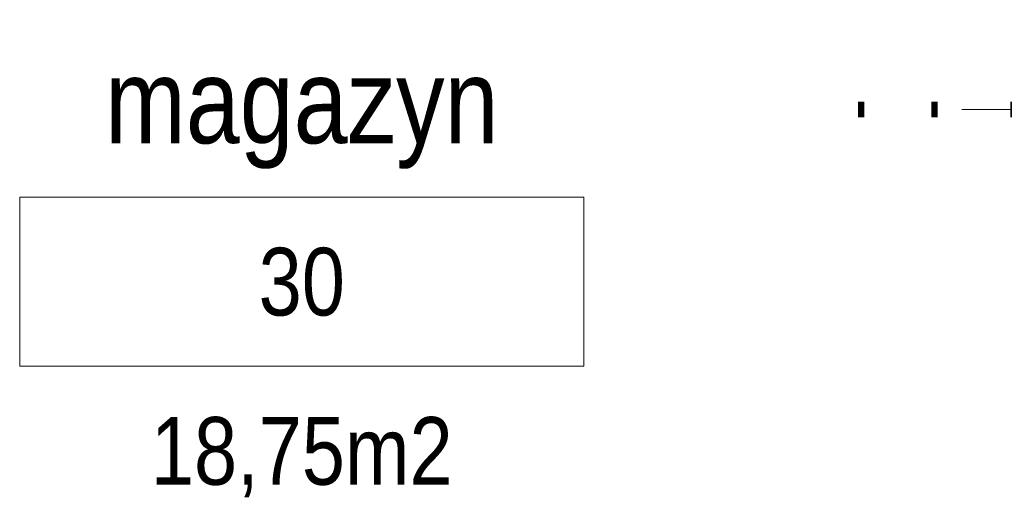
# Model space of a CAD drawing. Header units: millimetres. Extents: x -291747 to 77132, y 46721 to 203932.
# Tile 25 of 110: x 72066 to 72241, y 81559 to 81644. Entities that reach past the tile are written whole.
import ezdxf
from ezdxf.enums import TextEntityAlignment as Align

# ---------------------------------------------------------------- set-up
doc = ezdxf.new("R2010")
doc.units = ezdxf.units.MM
doc.header["$MEASUREMENT"] = 0
doc.layers.get('0').update_dxf_attribs({"lineweight": 9})
for name, color, linetype, lineweight in [('FL-xref', 250, 'Continuous', 9), ('xreff_LSN_szatnie_PW_rzuty_14$0$A opis pom', 252, 'Continuous', 9), ('xreff_LSN_szatnie_PW_rzuty_14$0$A opis pom pow', 252, 'Continuous', 9), ('xreff_LSN_szatnie_PW_rzuty_14$0$A opis stolarka', 252, 'Continuous', 9), ('xreff_LSN_szatnie_PW_rzuty_14$0$A opis stolarka NWD typ', 252, 'Continuous', 9), ('xreff_LSN_szatnie_PW_rzuty_14$0$A opis stolarka NWD wyposażenie', 252, 'Continuous', 9), ('xreff_LSN_szatnie_PW_rzuty_14$0$A opis technologia', 8, 'Continuous', 13)]:
    doc.layers.add(name, color=color, linetype=linetype, lineweight=lineweight)
doc.layers.add('xreff_LSN_szatnie_PW_rzuty_14$0$A opis ppoż drzwi', color=252, linetype='Continuous', lineweight=9, transparency=0.25)
doc.styles.add('xreff_LSN_szatnie_PW_rzuty_14$0$STYL ASA', font='ARIALN.TTF')

# ---------------------------------------------------------------- blocks, each defined once
blk = doc.blocks.new('xreff_LSN_szatnie_PW_rzuty_14$0$tag wn')
blk.add_lwpolyline([(-25, -7.5), (25, -7.5), (25, 7.5), (-25, 7.5)], close=True)
at = {"style": 'xreff_LSN_szatnie_PW_rzuty_14$0$STYL ASA'}
blk.add_attdef('ROOM:NO', text='', height=6, dxfattribs=at).set_placement((0, 0), align=Align.MIDDLE_CENTER)
at = {"layer": 'xreff_LSN_szatnie_PW_rzuty_14$0$A opis pom pow', "style": 'xreff_LSN_szatnie_PW_rzuty_14$0$STYL ASA'}
blk.add_attdef('ROOM:AREA', text='', height=6, dxfattribs=at).set_placement((0, -15), align=Align.MIDDLE_CENTER)
blk = doc.blocks.new('xreff_LSN_szatnie_PW_rzuty_14$0$ddtag_RIGHT')
at = {"transparency": 33554687}
blk.add_lwpolyline([(30, 0), (-30, 0)], dxfattribs=at)
at = {"layer": 'xreff_LSN_szatnie_PW_rzuty_14$0$A opis stolarka NWD typ', "transparency": 33554687}
blk.add_lwpolyline([(75, 15, -1), (75, -15), (45, -15, -1), (45, 15)], format="xyb", close=True, dxfattribs=at)
at = {"ltscale": 0.1, "transparency": 33554687, "style": 'xreff_LSN_szatnie_PW_rzuty_14$0$STYL ASA'}
blk.add_attdef('DOORS:AKUSTYKA', text='', height=10, rotation=90, dxfattribs=at).set_placement((-49, 0), align=Align.MIDDLE_CENTER)
blk.add_attdef('DOORS:SZEROKOŚĆ', text='', height=12, dxfattribs=at).set_placement((0, 0, 0), align=Align.BOTTOM_CENTER)
blk.add_attdef('DOORS:WYSOKOŚĆ', text='', height=12, dxfattribs=at).set_placement((0, -3.6, 0), align=Align.TOP_CENTER)
at = {"layer": 'xreff_LSN_szatnie_PW_rzuty_14$0$A opis ppoż drzwi', "ltscale": 0.1, "transparency": 33554687, "style": 'xreff_LSN_szatnie_PW_rzuty_14$0$STYL ASA'}
blk.add_attdef('DOORS:PPOŻ', text='', height=10, rotation=90, dxfattribs=at).set_placement((-36, 0), align=Align.MIDDLE_CENTER)
at = {"layer": 'xreff_LSN_szatnie_PW_rzuty_14$0$A opis stolarka NWD typ', "ltscale": 0.1, "transparency": 33554687, "style": 'xreff_LSN_szatnie_PW_rzuty_14$0$STYL ASA'}
blk.add_attdef('DOORS:TYP', text='', height=12, dxfattribs=at).set_placement((60, -2.4, 0), align=Align.BOTTOM_CENTER)
blk.add_attdef('DOORS:PODTYP', text='', height=12, dxfattribs=at).set_placement((60, -1.2, 0), align=Align.TOP_CENTER)
at = {"layer": 'xreff_LSN_szatnie_PW_rzuty_14$0$A opis stolarka NWD wyposażenie', "ltscale": 0.1, "transparency": 33554687, "style": 'xreff_LSN_szatnie_PW_rzuty_14$0$STYL ASA'}
blk.add_attdef('DOORS:WYPOSAŻENIE', text='', height=10, rotation=90, dxfattribs=at).set_placement((-22, 0), align=Align.MIDDLE_CENTER)
blk = doc.blocks.new('xreff_LSN_szatnie_PW_rzuty_14')
at = {"layer": 'xreff_LSN_szatnie_PW_rzuty_14$0$A opis pom', "linetype": 'Continuous', "lineweight": 9, "xscale": 2, "yscale": 2, "zscale": 2}
blk.add_blockref('xreff_LSN_szatnie_PW_rzuty_14$0$tag wn', (72116.18, 81597.72), dxfattribs=at).add_auto_attribs({'ROOM:NO': '30', 'ROOM:AREA': '18,75m2'})
at = {"layer": 'xreff_LSN_szatnie_PW_rzuty_14$0$A opis stolarka', "linetype": 'Continuous', "lineweight": 9}
ref = blk.add_blockref('xreff_LSN_szatnie_PW_rzuty_14$0$ddtag_RIGHT', (72263.18, 81628.22), dxfattribs=at)
ref.add_attrib('DOORS:AKUSTYKA', '-', dxfattribs={"layer": '0', "ltscale": 0.1, "height": 10, "rotation": 90, "style": 'xreff_LSN_szatnie_PW_rzuty_14$0$STYL ASA'}).set_placement((72214.18, 81628.22), align=Align.MIDDLE_CENTER)
ref.add_attrib('DOORS:PPOŻ', '-', dxfattribs={"layer": 'xreff_LSN_szatnie_PW_rzuty_14$0$A opis ppoż drzwi', "ltscale": 0.1, "height": 10, "rotation": 90, "style": 'xreff_LSN_szatnie_PW_rzuty_14$0$STYL ASA'}).set_placement((72227.18, 81628.22), align=Align.MIDDLE_CENTER)
ref.add_attrib('DOORS:WYSOKOŚĆ', '200', dxfattribs={"layer": '0', "ltscale": 0.1, "height": 12, "style": 'xreff_LSN_szatnie_PW_rzuty_14$0$STYL ASA'}).set_placement((72263.18, 81624.62, 0), align=Align.TOP_CENTER)
ref.add_attrib('DOORS:SZEROKOŚĆ', '118', dxfattribs={"layer": '0', "ltscale": 0.1, "height": 12, "style": 'xreff_LSN_szatnie_PW_rzuty_14$0$STYL ASA'}).set_placement((72263.18, 81628.22, 0), align=Align.BOTTOM_CENTER)
ref.add_attrib('DOORS:PODTYP', 'istn.', dxfattribs={"layer": 'xreff_LSN_szatnie_PW_rzuty_14$0$A opis stolarka NWD typ', "ltscale": 0.1, "height": 12, "style": 'xreff_LSN_szatnie_PW_rzuty_14$0$STYL ASA'}).set_placement((72323.18, 81627.02, 0), align=Align.TOP_CENTER)
ref.add_attrib('DOORS:TYP', 'drzwi', dxfattribs={"layer": 'xreff_LSN_szatnie_PW_rzuty_14$0$A opis stolarka NWD typ', "ltscale": 0.1, "height": 12, "style": 'xreff_LSN_szatnie_PW_rzuty_14$0$STYL ASA'}).set_placement((72323.18, 81625.82, 0), align=Align.BOTTOM_CENTER)
ref.add_attrib('DOORS:WYPOSAŻENIE', '-', dxfattribs={"layer": 'xreff_LSN_szatnie_PW_rzuty_14$0$A opis stolarka NWD wyposażenie', "ltscale": 0.1, "height": 10, "rotation": 90, "style": 'xreff_LSN_szatnie_PW_rzuty_14$0$STYL ASA'}).set_placement((72241.18, 81628.22), align=Align.MIDDLE_CENTER)
at = {"layer": 'xreff_LSN_szatnie_PW_rzuty_14$0$A opis technologia', "insert": (72116.18, 81617.72), "char_height": 15, "attachment_point": 8, "style": 'xreff_LSN_szatnie_PW_rzuty_14$0$STYL ASA'}
blk.add_mtext_dynamic_manual_height_columns('magazyn', width=187.6495, gutter_width=1, heights=[0], dxfattribs=at)

msp = doc.modelspace()

# ---------------------------------------------------------------- block references
at = {"layer": 'FL-xref'}
msp.add_blockref('xreff_LSN_szatnie_PW_rzuty_14', (0, 0), dxfattribs=at)

doc.saveas('drawing.dxf')
